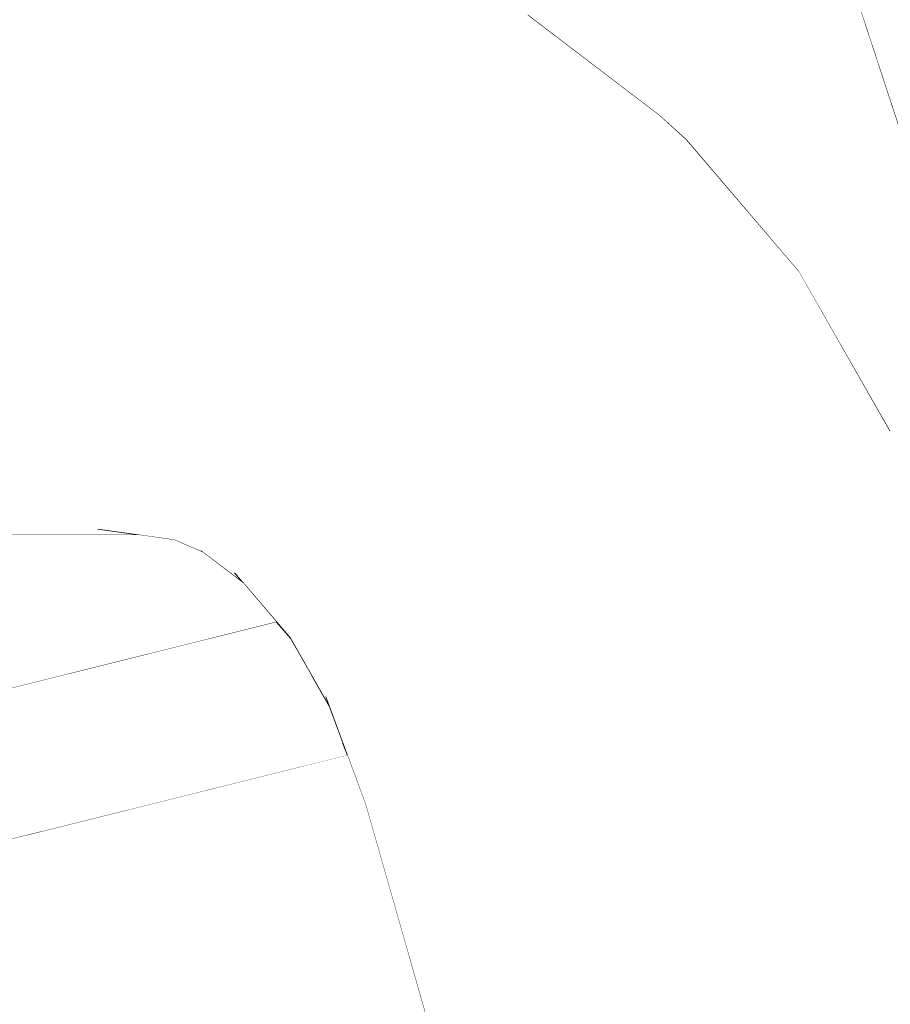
# Model space of a CAD drawing. Header units: millimetres. Extents: x 90539 to 127778, y -34922 to 14506.
# Tile 101 of 256: x 111062 to 111095, y 300 to 338. Entities that reach past the tile are written whole.
import ezdxf

# ---------------------------------------------------------------- set-up
doc = ezdxf.new("R2010")
doc.units = ezdxf.units.MM
doc.header["$MEASUREMENT"] = 0
doc.linetypes.add('Wipeout_Contour', pattern=[1000, 0, -1000])
for name, color, linetype in [('Nowe_A-Niepełnosprawni', 7, 'Continuous'), ('Nowe_A-Wymiary-Wewnętrzne', 7, 'Continuous'), ('Nowe_A-Wymiary-Zewnętrzne', 7, 'Continuous'), ('Nowe_A-Ściany-Działowe', 7, 'Continuous'), ('Nowe_Drzwi Archicad', 7, 'Continuous')]:
    doc.layers.add(name, color=color, linetype=linetype)
for name, color, linetype, lineweight in [('Nowe_A-Niepełnosprawni_Nr_pióra__4', 7, 'Continuous', 13), ('Nowe_A-Wymiary-Wewnętrzne_Nr_pióra__46', 5, 'Continuous', 15), ('Nowe_A-Wymiary-Zewnętrzne_Nr_pióra__46', 5, 'Continuous', 15)]:
    doc.layers.add(name, color=color, linetype=linetype, lineweight=lineweight)
for name, color, linetype, lineweight, true_color in [('Nowe_A-Wymiary-Wewnętrzne_Nr_pióra__45', 7, 'Continuous', 15, 0x40a5ff), ('Nowe_A-Wymiary-Wewnętrzne_Nr_pióra__85', 7, 'Continuous', 13, 0x80c2ff), ('Nowe_A-Wymiary-Zewnętrzne_Nr_pióra__45', 7, 'Continuous', 15, 0x40a5ff), ('Nowe_A-Wymiary-Zewnętrzne_Nr_pióra__85', 7, 'Continuous', 13, 0x80c2ff)]:
    doc.layers.add(name, color=color, linetype=linetype, lineweight=lineweight, true_color=true_color)
doc.styles.add('STYL_AUTOMATYCZNY_2', font='arial.ttf')
doc.dimstyles.new('STYL_AUTOMATYCZNY__1', dxfattribs={"dimtxt": 125, "dimasz": 47.5, "dimexe": 0.18, "dimexo": 20, "dimgap": 0, "dimtad": 1, "dimdec": 1, "dimlfac": 0.1, "dimzin": 0, "dimdsep": 46, "dimtxsty": 'STYL_AUTOMATYCZNY_2', "dimblk": 'ARROWHEAD_11', "dimblk1": 'ARROWHEAD_11', "dimblk2": 'ARROWHEAD_11', "dimcen": 0.09, "dimclrd": 256, "dimclre": 256, "dimclrt": 5, "dimadec": 1, "dimazin": 0, "dimtfac": 1, "dimtdec": 4, "dimtmove": 0, "dimatfit": 3, "dimfxl": 0, "dimtolj": 1, "dimtzin": 0, "dimarcsym": 0})

# ---------------------------------------------------------------- blocks, each defined once
blk = doc.blocks.new('ElemPrzekroju_23')
at = {"color": 254, "linetype": 'Wipeout_Contour', "lineweight": 0, "ltscale": 444287.521461}
blk.add_wipeout([(111074.954, 337.963), (111069.46, 340.339), (111067.838, 339.246), (111073.183, 336.935)], dxfattribs=at).dxf.layer = 'Nowe_A-Niepełnosprawni'
at = {"color": 254, "linetype": 'Wipeout_Contour', "lineweight": 0, "ltscale": 444254.913498}
blk.add_wipeout([(111066.344, 337.776), (111061.287, 338.485), (111060.168, 336.667), (111065.035, 335.984)], dxfattribs=at).dxf.layer = 'Nowe_A-Niepełnosprawni'
at = {"color": 254, "linetype": 'Wipeout_Contour', "lineweight": 0, "ltscale": 444329.338022}
blk.add_wipeout([(111085.185, 334.676), (111080.044, 338.597), (111078.451, 338.81), (111083.621, 334.868)], dxfattribs=at).dxf.layer = 'Nowe_A-Niepełnosprawni'
at = {"color": 254, "linetype": 'Wipeout_Contour', "lineweight": 0, "ltscale": 444141.025365}
blk.add_wipeout([(111064.923, 318.231), (111002.947, 318.231), (111004.765, 318), (111066.57, 318)], dxfattribs=at).dxf.layer = 'Nowe_A-Niepełnosprawni'
at = {"color": 254, "linetype": 'Wipeout_Contour', "lineweight": 0, "ltscale": 444280.933498}
blk.add_wipeout([(111073.183, 336.935), (111067.838, 339.246), (111066.344, 337.776), (111071.489, 335.551)], dxfattribs=at).dxf.layer = 'Nowe_A-Niepełnosprawni'
at = {"color": 254, "linetype": 'Wipeout_Contour', "lineweight": 0, "ltscale": 444322.724832}
blk.add_wipeout([(111083.621, 334.868), (111078.451, 338.81), (111076.733, 338.597), (111081.874, 334.676)], dxfattribs=at).dxf.layer = 'Nowe_A-Niepełnosprawni'
at = {"color": 254, "linetype": 'Wipeout_Contour', "lineweight": 0, "ltscale": 444250.538612}
blk.add_wipeout([(111065.035, 335.984), (111060.168, 336.667), (111059.312, 334.592), (111063.961, 333.94)], dxfattribs=at).dxf.layer = 'Nowe_A-Niepełnosprawni'
at = {"color": 254, "linetype": 'Wipeout_Contour', "lineweight": 0, "ltscale": 444133.917137}
blk.add_wipeout([(111000.872, 318.913), (111002.947, 318.231), (111064.923, 318.231), (111063.355, 318.913)], dxfattribs=at).dxf.layer = 'Nowe_A-Niepełnosprawni'
at = {"color": 254, "linetype": 'Wipeout_Contour', "lineweight": 0, "ltscale": 444335.205533}
blk.add_wipeout([(111086.505, 334.107), (111081.448, 337.963), (111080.044, 338.597), (111085.185, 334.676)], dxfattribs=at).dxf.layer = 'Nowe_A-Niepełnosprawni'
at = {"color": 254, "linetype": 'Wipeout_Contour', "lineweight": 0, "ltscale": 444274.871755}
blk.add_wipeout([(111071.489, 335.551), (111066.344, 337.776), (111065.035, 335.984), (111069.936, 333.865)], dxfattribs=at).dxf.layer = 'Nowe_A-Niepełnosprawni'
at = {"color": 254, "linetype": 'Wipeout_Contour', "lineweight": 0, "ltscale": 444247.230653}
blk.add_wipeout([(111063.961, 333.94), (111059.312, 334.592), (111058.75, 332.341), (111063.164, 331.722)], dxfattribs=at).dxf.layer = 'Nowe_A-Niepełnosprawni'
at = {"color": 254, "linetype": 'Wipeout_Contour', "lineweight": 0, "ltscale": 444264.311834}
blk.add_wipeout([(111066.364, 318.491), (111063.355, 318.913), (111064.923, 318.231), (111067.86, 317.818)], dxfattribs=at).dxf.layer = 'Nowe_A-Niepełnosprawni'
at = {"color": 254, "linetype": 'Wipeout_Contour', "lineweight": 0, "ltscale": 444315.620573}
blk.add_wipeout([(111081.874, 334.676), (111076.733, 338.597), (111074.954, 337.963), (111080.011, 334.107)], dxfattribs=at).dxf.layer = 'Nowe_A-Niepełnosprawni'
at = {"color": 254, "linetype": 'Wipeout_Contour', "lineweight": 0, "ltscale": 444269.569661}
blk.add_wipeout([(111069.936, 333.865), (111065.035, 335.984), (111063.961, 333.94), (111068.583, 331.941)], dxfattribs=at).dxf.layer = 'Nowe_A-Niepełnosprawni'
at = {"color": 254, "linetype": 'Wipeout_Contour', "lineweight": 0, "ltscale": 444348.610241}
blk.add_wipeout([(111089.681, 329.404), (111085.185, 334.676), (111083.621, 334.868), (111088.142, 329.567)], dxfattribs=at).dxf.layer = 'Nowe_A-Niepełnosprawni'
at = {"color": 254, "linetype": 'Wipeout_Contour', "lineweight": 0, "ltscale": 444245.117016}
blk.add_wipeout([(111063.164, 331.722), (111058.75, 332.341), (111058.505, 330), (111062.674, 329.415)], dxfattribs=at).dxf.layer = 'Nowe_A-Niepełnosprawni'
at = {"color": 254, "linetype": 'Wipeout_Contour', "lineweight": 0, "ltscale": 444126.600828}
blk.add_wipeout([(110998.621, 320.022), (111000.872, 318.913), (111063.355, 318.913), (111061.927, 320.022)], dxfattribs=at).dxf.layer = 'Nowe_A-Niepełnosprawni'
at = {"color": 254, "linetype": 'Wipeout_Contour', "lineweight": 0, "ltscale": 444308.298746}
blk.add_wipeout([(111080.011, 334.107), (111074.954, 337.963), (111073.183, 336.935), (111078.103, 333.184)], dxfattribs=at).dxf.layer = 'Nowe_A-Niepełnosprawni'
at = {"color": 254, "linetype": 'Wipeout_Contour', "lineweight": 0, "ltscale": 444341.996769}
blk.add_wipeout([(111088.142, 329.567), (111083.621, 334.868), (111081.874, 334.676), (111086.37, 329.404)], dxfattribs=at).dxf.layer = 'Nowe_A-Niepełnosprawni'
at = {"color": 254, "linetype": 'Wipeout_Contour', "lineweight": 0, "ltscale": 444265.231451}
blk.add_wipeout([(111068.583, 331.941), (111063.961, 333.94), (111063.164, 331.722), (111067.484, 329.854)], dxfattribs=at).dxf.layer = 'Nowe_A-Niepełnosprawni'
at = {"color": 254, "linetype": 'Wipeout_Contour', "lineweight": 0, "ltscale": 444258.50714}
blk.add_wipeout([(111065.052, 319.584), (111061.927, 320.022), (111063.355, 318.913), (111066.364, 318.491)], dxfattribs=at).dxf.layer = 'Nowe_A-Niepełnosprawni'
at = {"color": 254, "linetype": 'Wipeout_Contour', "lineweight": 0, "ltscale": 444301.041171}
blk.add_wipeout([(111078.103, 333.184), (111073.183, 336.935), (111071.489, 335.551), (111076.224, 331.94)], dxfattribs=at).dxf.layer = 'Nowe_A-Niepełnosprawni'
at = {"color": 254, "linetype": 'Wipeout_Contour', "lineweight": 0, "ltscale": 444354.267015}
blk.add_wipeout([(111090.927, 328.921), (111086.505, 334.107), (111085.185, 334.676), (111089.681, 329.404)], dxfattribs=at).dxf.layer = 'Nowe_A-Niepełnosprawni'
at = {"color": 254, "linetype": 'Wipeout_Contour', "lineweight": 0, "ltscale": 444253.46099}
blk.add_wipeout([(111063.974, 321.054), (111060.693, 321.515), (111061.927, 320.022), (111065.052, 319.584)], dxfattribs=at).dxf.layer = 'Nowe_A-Niepełnosprawni'
at = {"color": 254, "linetype": 'Wipeout_Contour', "lineweight": 0, "ltscale": 444273.337513}
blk.add_wipeout([(111068.882, 317.402), (111066.364, 318.491), (111067.86, 317.818), (111068.961, 317.343)], dxfattribs=at).dxf.layer = 'Nowe_A-Niepełnosprawni'
at = {"color": 254, "linetype": 'Wipeout_Contour', "lineweight": 0, "ltscale": 444294.127198}
blk.add_wipeout([(111076.224, 331.94), (111071.489, 335.551), (111069.936, 333.865), (111074.447, 330.425)], dxfattribs=at).dxf.layer = 'Nowe_A-Niepełnosprawni'
at = {"color": 254, "linetype": 'Wipeout_Contour', "lineweight": 0, "ltscale": 444334.681255}
blk.add_wipeout([(111086.37, 329.404), (111081.874, 334.676), (111080.011, 334.107), (111084.433, 328.921)], dxfattribs=at).dxf.layer = 'Nowe_A-Niepełnosprawni'
at = {"color": 254, "linetype": 'Wipeout_Contour', "lineweight": 0, "ltscale": 444364.929786}
blk.add_wipeout([(111093.356, 322.984), (111089.681, 329.404), (111088.142, 329.567), (111091.838, 323.112)], dxfattribs=at).dxf.layer = 'Nowe_A-Niepełnosprawni'
at = {"color": 254, "linetype": 'Wipeout_Contour', "lineweight": 0, "ltscale": 444249.367341}
blk.add_wipeout([(111063.173, 322.846), (111059.702, 323.333), (111060.693, 321.515), (111063.974, 321.054)], dxfattribs=at).dxf.layer = 'Nowe_A-Niepełnosprawni'
at = {"color": 254, "linetype": 'Wipeout_Contour', "lineweight": 0, "ltscale": 444269.80431}
blk.add_wipeout([(111067.719, 318.431), (111065.052, 319.584), (111066.364, 318.491), (111068.882, 317.402)], dxfattribs=at).dxf.layer = 'Nowe_A-Niepełnosprawni'
at = {"color": 254, "linetype": 'Wipeout_Contour', "lineweight": 0, "ltscale": 444326.945322}
blk.add_wipeout([(111084.433, 328.921), (111080.011, 334.107), (111078.103, 333.184), (111082.406, 328.138)], dxfattribs=at).dxf.layer = 'Nowe_A-Niepełnosprawni'
at = {"color": 254, "linetype": 'Wipeout_Contour', "lineweight": 0, "ltscale": 444287.822973}
blk.add_wipeout([(111074.447, 330.425), (111069.936, 333.865), (111068.583, 331.941), (111072.838, 328.697)], dxfattribs=at).dxf.layer = 'Nowe_A-Niepełnosprawni'
at = {"color": 254, "linetype": 'Wipeout_Contour', "lineweight": 0, "ltscale": 444358.315858}
blk.add_wipeout([(111091.838, 323.112), (111088.142, 329.567), (111086.37, 329.404), (111090.046, 322.984)], dxfattribs=at).dxf.layer = 'Nowe_A-Niepełnosprawni'
at = {"color": 254, "linetype": 'Wipeout_Contour', "lineweight": 0, "ltscale": 444246.383597}
blk.add_wipeout([(111062.679, 324.89), (111058.99, 325.408), (111059.702, 323.333), (111063.173, 322.846)], dxfattribs=at).dxf.layer = 'Nowe_A-Niepełnosprawni'
at = {"color": 254, "linetype": 'Wipeout_Contour', "lineweight": 0, "ltscale": 444265.373902}
blk.add_wipeout([(111066.842, 319.815), (111063.974, 321.054), (111065.052, 319.584), (111067.719, 318.431)], dxfattribs=at).dxf.layer = 'Nowe_A-Niepełnosprawni'
at = {"color": 254, "linetype": 'Wipeout_Contour', "lineweight": 0, "ltscale": 444358.749165}
blk.add_wipeout([(111091.834, 328.138), (111087.531, 333.184), (111086.505, 334.107), (111090.927, 328.921)], dxfattribs=at).dxf.layer = 'Nowe_A-Niepełnosprawni'
at = {"color": 254, "linetype": 'Wipeout_Contour', "lineweight": 0, "ltscale": 444319.086697}
blk.add_wipeout([(111082.406, 328.138), (111078.103, 333.184), (111076.224, 331.94), (111080.366, 327.084)], dxfattribs=at).dxf.layer = 'Nowe_A-Niepełnosprawni'
at = {"color": 254, "linetype": 'Wipeout_Contour', "lineweight": 0, "ltscale": 444244.624559}
blk.add_wipeout([(111062.51, 327.108), (111058.586, 327.659), (111058.99, 325.408), (111062.679, 324.89)], dxfattribs=at).dxf.layer = 'Nowe_A-Niepełnosprawni'
at = {"color": 254, "linetype": 'Wipeout_Contour', "lineweight": 0, "ltscale": 444262.065922}
blk.add_wipeout([(111066.284, 321.501), (111063.173, 322.846), (111063.974, 321.054), (111066.842, 319.815)], dxfattribs=at).dxf.layer = 'Nowe_A-Niepełnosprawni'
at = {"color": 254, "linetype": 'Wipeout_Contour', "lineweight": 0, "ltscale": 444278.810978}
blk.add_wipeout([(111067.719, 318.431), (111068.882, 317.402), (111070.518, 316.155), (111070.174, 316.559)], dxfattribs=at).dxf.layer = 'Nowe_A-Niepełnosprawni'
at = {"color": 254, "linetype": 'Wipeout_Contour', "lineweight": 0, "ltscale": 444311.407804}
blk.add_wipeout([(111080.366, 327.084), (111076.224, 331.94), (111074.447, 330.425), (111078.391, 325.799)], dxfattribs=at).dxf.layer = 'Nowe_A-Niepełnosprawni'
at = {"color": 254, "linetype": 'Wipeout_Contour', "lineweight": 0, "ltscale": 444244.239012}
blk.add_wipeout([(111062.674, 329.415), (111058.505, 330), (111058.586, 327.659), (111062.51, 327.108)], dxfattribs=at).dxf.layer = 'Nowe_A-Niepełnosprawni'
at = {"color": 254, "linetype": 'Wipeout_Contour', "lineweight": 0, "ltscale": 444370.408287}
blk.add_wipeout([(111094.543, 322.607), (111090.927, 328.921), (111089.681, 329.404), (111093.356, 322.984)], dxfattribs=at).dxf.layer = 'Nowe_A-Niepełnosprawni'
at = {"color": 254, "linetype": 'Wipeout_Contour', "lineweight": 0, "ltscale": 444260.007781}
blk.add_wipeout([(111066.068, 323.425), (111062.679, 324.89), (111063.173, 322.846), (111066.284, 321.501)], dxfattribs=at).dxf.layer = 'Nowe_A-Niepełnosprawni'
at = {"color": 254, "linetype": 'Wipeout_Contour', "lineweight": 0, "ltscale": 444275.982943}
blk.add_wipeout([(111069.481, 317.802), (111066.842, 319.815), (111067.719, 318.431), (111070.174, 316.559)], dxfattribs=at).dxf.layer = 'Nowe_A-Niepełnosprawni'
at = {"color": 254, "linetype": 'Wipeout_Contour', "lineweight": 0, "ltscale": 444262.024301}
blk.add_wipeout([(111067.484, 329.854), (111063.164, 331.722), (111062.674, 329.415), (111066.68, 327.683)], dxfattribs=at).dxf.layer = 'Nowe_A-Niepełnosprawni'
at = {"color": 254, "linetype": 'Wipeout_Contour', "lineweight": 0, "ltscale": 444350.821227}
blk.add_wipeout([(111090.046, 322.984), (111086.37, 329.404), (111084.433, 328.921), (111088.048, 322.607)], dxfattribs=at).dxf.layer = 'Nowe_A-Niepełnosprawni'
at = {"color": 254, "linetype": 'Wipeout_Contour', "lineweight": 0, "ltscale": 444259.35431}
blk.add_wipeout([(111066.202, 325.512), (111062.51, 327.108), (111062.679, 324.89), (111066.068, 323.425)], dxfattribs=at).dxf.layer = 'Nowe_A-Niepełnosprawni'
at = {"color": 254, "linetype": 'Wipeout_Contour', "lineweight": 0, "ltscale": 444377.276596}
blk.add_wipeout([(111095.876, 316.187), (111093.356, 322.984), (111091.838, 323.112), (111094.369, 316.284)], dxfattribs=at).dxf.layer = 'Nowe_A-Niepełnosprawni'
at = {"color": 254, "linetype": 'Wipeout_Contour', "lineweight": 0, "ltscale": 444273.524729}
blk.add_wipeout([(111069.148, 319.317), (111066.284, 321.501), (111066.842, 319.815), (111069.481, 317.802)], dxfattribs=at).dxf.layer = 'Nowe_A-Niepełnosprawni'
at = {"layer": 'Nowe_A-Niepełnosprawni_Nr_pióra__4', "color": 7, "linetype": 'Continuous', "lineweight": 13}
for p, q in [((111064.923, 318.231), (111067.86, 317.818)), ((111004.765, 318), (111066.566, 318))]:
    blk.add_line(p, q, dxfattribs=at)
at = {"color": 254, "linetype": 'Wipeout_Contour', "lineweight": 0, "ltscale": 444282.371206}
blk.add_wipeout([(111072.838, 328.697), (111068.583, 331.941), (111067.484, 329.854), (111071.461, 326.822)], dxfattribs=at).dxf.layer = 'Nowe_A-Niepełnosprawni'
at = {"color": 254, "linetype": 'Wipeout_Contour', "lineweight": 0, "ltscale": 444260.071878}
blk.add_wipeout([(111066.68, 327.683), (111062.674, 329.415), (111062.51, 327.108), (111066.202, 325.512)], dxfattribs=at).dxf.layer = 'Nowe_A-Niepełnosprawni'
at = {"color": 254, "linetype": 'Wipeout_Contour', "lineweight": 0, "ltscale": 444342.734414}
blk.add_wipeout([(111088.048, 322.607), (111084.433, 328.921), (111082.406, 328.138), (111085.923, 321.995)], dxfattribs=at).dxf.layer = 'Nowe_A-Niepełnosprawni'
at = {"color": 254, "linetype": 'Wipeout_Contour', "lineweight": 0, "ltscale": 444272.492664}
blk.add_wipeout([(111069.189, 321.045), (111066.068, 323.425), (111066.284, 321.501), (111069.148, 319.317)], dxfattribs=at).dxf.layer = 'Nowe_A-Niepełnosprawni'
at = {"color": 254, "linetype": 'Wipeout_Contour', "lineweight": 0, "ltscale": 444370.66043}
blk.add_wipeout([(111094.369, 316.284), (111091.838, 323.112), (111090.046, 322.984), (111092.566, 316.187)], dxfattribs=at).dxf.layer = 'Nowe_A-Niepełnosprawni'
at = {"color": 254, "linetype": 'Wipeout_Contour', "lineweight": 0, "ltscale": 444285.504837}
blk.add_wipeout([(111071.789, 315.095), (111069.481, 317.802), (111070.174, 316.559), (111072.321, 314.041)], dxfattribs=at).dxf.layer = 'Nowe_A-Niepełnosprawni'
at = {"color": 254, "linetype": 'Wipeout_Contour', "lineweight": 0, "ltscale": 444304.204158}
blk.add_wipeout([(111078.391, 325.799), (111074.447, 330.425), (111072.838, 328.697), (111076.559, 324.334)], dxfattribs=at).dxf.layer = 'Nowe_A-Niepełnosprawni'
at = {"color": 254, "linetype": 'Wipeout_Contour', "lineweight": 0, "ltscale": 444277.981839}
blk.add_wipeout([(111071.461, 326.822), (111067.484, 329.854), (111066.68, 327.683), (111070.367, 324.871)], dxfattribs=at).dxf.layer = 'Nowe_A-Niepełnosprawni'
at = {"color": 254, "linetype": 'Wipeout_Contour', "lineweight": 0, "ltscale": 444374.540173}
blk.add_wipeout([(111095.351, 321.995), (111091.834, 328.138), (111090.927, 328.921), (111094.543, 322.607)], dxfattribs=at).dxf.layer = 'Nowe_A-Niepełnosprawni'
at = {"color": 254, "linetype": 'Wipeout_Contour', "lineweight": 0, "ltscale": 444334.366619}
blk.add_wipeout([(111085.923, 321.995), (111082.406, 328.138), (111080.366, 327.084), (111083.751, 321.171)], dxfattribs=at).dxf.layer = 'Nowe_A-Niepełnosprawni'
at = {"color": 254, "linetype": 'Wipeout_Contour', "lineweight": 0, "ltscale": 444283.808304}
blk.add_wipeout([(111071.653, 316.38), (111069.148, 319.317), (111069.481, 317.802), (111071.789, 315.095)], dxfattribs=at).dxf.layer = 'Nowe_A-Niepełnosprawni'
at = {"color": 254, "linetype": 'Wipeout_Contour', "lineweight": 0, "ltscale": 444297.753007}
blk.add_wipeout([(111076.559, 324.334), (111072.838, 328.697), (111071.461, 326.822), (111074.938, 322.743)], dxfattribs=at).dxf.layer = 'Nowe_A-Niepełnosprawni'
at = {"color": 254, "linetype": 'Wipeout_Contour', "lineweight": 0, "ltscale": 444326.039815}
blk.add_wipeout([(111083.751, 321.171), (111080.366, 327.084), (111078.391, 325.799), (111081.617, 320.167)], dxfattribs=at).dxf.layer = 'Nowe_A-Niepełnosprawni'
at = {"color": 254, "linetype": 'Wipeout_Contour', "lineweight": 0, "ltscale": 444273.019247}
blk.add_wipeout([(111069.6, 322.921), (111066.202, 325.512), (111066.068, 323.425), (111069.189, 321.045)], dxfattribs=at).dxf.layer = 'Nowe_A-Niepełnosprawni'
at = {"color": 254, "linetype": 'Wipeout_Contour', "lineweight": 0, "ltscale": 444363.039112}
blk.add_wipeout([(111092.566, 316.187), (111090.046, 322.984), (111088.048, 322.607), (111090.535, 315.9)], dxfattribs=at).dxf.layer = 'Nowe_A-Niepełnosprawni'
at = {"color": 254, "linetype": 'Wipeout_Contour', "lineweight": 0, "ltscale": 444382.632862}
blk.add_wipeout([(111097.029, 315.9), (111094.543, 322.607), (111093.356, 322.984), (111095.876, 316.187)], dxfattribs=at).dxf.layer = 'Nowe_A-Niepełnosprawni'
at = {"color": 254, "linetype": 'Wipeout_Contour', "lineweight": 0, "ltscale": 444274.823956}
blk.add_wipeout([(111070.367, 324.871), (111066.68, 327.683), (111066.202, 325.512), (111069.6, 322.921)], dxfattribs=at).dxf.layer = 'Nowe_A-Niepełnosprawni'
at = {"color": 254, "linetype": 'Wipeout_Contour', "lineweight": 0, "ltscale": 444354.705934}
blk.add_wipeout([(111090.535, 315.9), (111088.048, 322.607), (111085.923, 321.995), (111088.356, 315.434)], dxfattribs=at).dxf.layer = 'Nowe_A-Niepełnosprawni'
at = {"color": 254, "linetype": 'Wipeout_Contour', "lineweight": 0, "ltscale": 444489.680365}
blk.add_wipeout([(111095.876, 316.187), (111094.369, 316.284), (111148.561, 126.596), (111149.833, 127.323)], dxfattribs=at).dxf.layer = 'Nowe_A-Niepełnosprawni'
at = {"color": 254, "linetype": 'Wipeout_Contour', "lineweight": 0, "ltscale": 444483.521697}
blk.add_wipeout([(111094.369, 316.284), (111092.566, 316.187), (111146.987, 125.696), (111148.561, 126.596)], dxfattribs=at).dxf.layer = 'Nowe_A-Niepełnosprawni'
at = {"color": 254, "linetype": 'Wipeout_Contour', "lineweight": 0, "ltscale": 444386.522741}
blk.add_wipeout([(111097.784, 315.434), (111095.351, 321.995), (111094.543, 322.607), (111097.029, 315.9)], dxfattribs=at).dxf.layer = 'Nowe_A-Niepełnosprawni'
at = {"color": 254, "linetype": 'Wipeout_Contour', "lineweight": 0, "ltscale": 444476.294288}
blk.add_wipeout([(111092.566, 316.187), (111090.535, 315.9), (111145.171, 124.659), (111146.987, 125.696)], dxfattribs=at).dxf.layer = 'Nowe_A-Niepełnosprawni'
at = {"color": 254, "linetype": 'Wipeout_Contour', "lineweight": 0, "ltscale": 555611.972779}
blk.add_wipeout([(111088.356, 315.434), (111143.222, 123.385), (111144.07, 124.03), (111145.171, 124.659), (111090.535, 315.9)], dxfattribs=at).dxf.layer = 'Nowe_A-Niepełnosprawni'
at = {"color": 254, "linetype": 'Wipeout_Contour', "lineweight": 0, "ltscale": 555600.920554}
blk.add_wipeout([(111086.111, 314.806), (111141.226, 121.885), (111141.382, 122.047), (111143.222, 123.385), (111088.356, 315.434)], dxfattribs=at).dxf.layer = 'Nowe_A-Niepełnosprawni'
at = {"color": 254, "linetype": 'Wipeout_Contour', "lineweight": 0, "ltscale": 444451.544411}
blk.add_wipeout([(111083.887, 314.042), (111139.303, 120.068), (111141.226, 121.885), (111086.111, 314.806)], dxfattribs=at).dxf.layer = 'Nowe_A-Niepełnosprawni'
at = {"color": 254, "linetype": 'Wipeout_Contour', "lineweight": 0, "ltscale": 444345.981457}
blk.add_wipeout([(111088.356, 315.434), (111085.923, 321.995), (111083.751, 321.171), (111086.111, 314.806)], dxfattribs=at).dxf.layer = 'Nowe_A-Niepełnosprawni'
at = {"color": 254, "linetype": 'Wipeout_Contour', "lineweight": 0, "ltscale": 555581.226201}
blk.add_wipeout([(111083.887, 314.042), (111081.77, 313.169), (111137.451, 118.27), (111138.224, 119.149), (111139.303, 120.068)], dxfattribs=at).dxf.layer = 'Nowe_A-Niepełnosprawni'
at = {"color": 254, "linetype": 'Wipeout_Contour', "lineweight": 0, "ltscale": 444337.201244}
blk.add_wipeout([(111086.111, 314.806), (111083.751, 321.171), (111081.617, 320.167), (111083.887, 314.042)], dxfattribs=at).dxf.layer = 'Nowe_A-Niepełnosprawni'
at = {"color": 254, "linetype": 'Wipeout_Contour', "lineweight": 0, "ltscale": 444435.775373}
blk.add_wipeout([(111081.77, 313.169), (111079.841, 312.223), (111135.712, 116.655), (111137.451, 118.27)], dxfattribs=at).dxf.layer = 'Nowe_A-Niepełnosprawni'
at = {"color": 254, "linetype": 'Wipeout_Contour', "lineweight": 0, "ltscale": 444328.70298}
blk.add_wipeout([(111083.887, 314.042), (111081.617, 320.167), (111079.601, 319.021), (111081.77, 313.169)], dxfattribs=at).dxf.layer = 'Nowe_A-Niepełnosprawni'
at = {"color": 254, "linetype": 'Wipeout_Contour', "lineweight": 0, "ltscale": 444428.811376}
blk.add_wipeout([(111078.174, 311.238), (111134.089, 115.518), (111135.712, 116.655), (111079.841, 312.223)], dxfattribs=at).dxf.layer = 'Nowe_A-Niepełnosprawni'
at = {"color": 254, "linetype": 'Wipeout_Contour', "lineweight": 0, "ltscale": 444320.813512}
blk.add_wipeout([(111081.77, 313.169), (111079.601, 319.021), (111077.781, 317.778), (111079.841, 312.223)], dxfattribs=at).dxf.layer = 'Nowe_A-Niepełnosprawni'
at = {"color": 254, "linetype": 'Wipeout_Contour', "lineweight": 0, "ltscale": 666690.399582}
blk.add_wipeout([(111078.174, 311.238), (111076.833, 310.254), (111133.687, 111.247), (111133.614, 112.58), (111133.908, 114.984), (111134.089, 115.518)], dxfattribs=at).dxf.layer = 'Nowe_A-Niepełnosprawni'
at = {"color": 254, "linetype": 'Wipeout_Contour', "lineweight": 0, "ltscale": 444318.074388}
blk.add_wipeout([(111081.617, 320.167), (111078.391, 325.799), (111076.559, 324.334), (111079.601, 319.021)], dxfattribs=at).dxf.layer = 'Nowe_A-Niepełnosprawni'
at = {"color": 254, "linetype": 'Wipeout_Contour', "lineweight": 0, "ltscale": 444313.836301}
blk.add_wipeout([(111079.841, 312.223), (111077.781, 317.778), (111076.229, 316.485), (111078.174, 311.238)], dxfattribs=at).dxf.layer = 'Nowe_A-Niepełnosprawni'
at = {"color": 254, "linetype": 'Wipeout_Contour', "lineweight": 0, "ltscale": 1000110.10204257}
blk.add_wipeout([(111076.833, 310.254), (111075.869, 309.307), (111142.031, 77.722), (111143.024, 78.565), (111135.966, 103.269), (111135.306, 104.544), (111134.327, 107.258), (111133.756, 109.971), (111133.687, 111.247)], dxfattribs=at).dxf.layer = 'Nowe_A-Niepełnosprawni'
at = {"color": 254, "linetype": 'Wipeout_Contour', "lineweight": 0, "ltscale": 444310.776837}
blk.add_wipeout([(111079.601, 319.021), (111076.559, 324.334), (111074.938, 322.743), (111077.781, 317.778)], dxfattribs=at).dxf.layer = 'Nowe_A-Niepełnosprawni'
at = {"color": 254, "linetype": 'Wipeout_Contour', "lineweight": 0, "ltscale": 444308.039786}
blk.add_wipeout([(111078.174, 311.238), (111076.229, 316.485), (111075.002, 315.193), (111076.833, 310.254)], dxfattribs=at).dxf.layer = 'Nowe_A-Niepełnosprawni'
at = {"color": 254, "linetype": 'Wipeout_Contour', "lineweight": 0, "ltscale": 444435.587488}
blk.add_wipeout([(111075.32, 308.435), (111141.455, 76.945), (111142.031, 77.722), (111075.869, 309.307)], dxfattribs=at).dxf.layer = 'Nowe_A-Niepełnosprawni'
at = {"color": 254, "linetype": 'Wipeout_Contour', "lineweight": 0, "ltscale": 444304.428016}
blk.add_wipeout([(111077.781, 317.778), (111074.938, 322.743), (111073.592, 321.089), (111076.229, 316.485)], dxfattribs=at).dxf.layer = 'Nowe_A-Niepełnosprawni'
at = {"color": 254, "linetype": 'Wipeout_Contour', "lineweight": 0, "ltscale": 444303.647099}
blk.add_wipeout([(111076.833, 310.254), (111075.002, 315.193), (111074.148, 313.949), (111075.869, 309.307)], dxfattribs=at).dxf.layer = 'Nowe_A-Niepełnosprawni'
at = {"color": 254, "linetype": 'Wipeout_Contour', "lineweight": 0, "ltscale": 444434.20693}
blk.add_wipeout([(111075.207, 307.67), (111141.318, 76.264), (111141.455, 76.945), (111075.32, 308.435)], dxfattribs=at).dxf.layer = 'Nowe_A-Niepełnosprawni'
at = {"color": 254, "linetype": 'Wipeout_Contour', "lineweight": 0, "ltscale": 444300.82758}
blk.add_wipeout([(111075.869, 309.307), (111074.148, 313.949), (111073.701, 312.804), (111075.32, 308.435)], dxfattribs=at).dxf.layer = 'Nowe_A-Niepełnosprawni'
at = {"color": 254, "linetype": 'Wipeout_Contour', "lineweight": 0, "ltscale": 444299.690461}
blk.add_wipeout([(111075.32, 308.435), (111073.701, 312.804), (111073.676, 311.8), (111075.207, 307.67)], dxfattribs=at).dxf.layer = 'Nowe_A-Niepełnosprawni'
at = {"color": 254, "linetype": 'Wipeout_Contour', "lineweight": 0, "ltscale": 444293.161715}
blk.add_wipeout([(111071.789, 315.095), (111072.321, 314.041), (111073.809, 311.443), (111073.676, 311.8)], dxfattribs=at).dxf.layer = 'Nowe_A-Niepełnosprawni'
at = {"color": 254, "linetype": 'Wipeout_Contour', "lineweight": 0, "ltscale": 444299.272353}
blk.add_wipeout([(111076.229, 316.485), (111073.592, 321.089), (111072.572, 319.436), (111075.002, 315.193)], dxfattribs=at).dxf.layer = 'Nowe_A-Niepełnosprawni'
at = {"color": 254, "linetype": 'Wipeout_Contour', "lineweight": 0, "ltscale": 444295.508493}
blk.add_wipeout([(111075.002, 315.193), (111072.572, 319.436), (111071.917, 317.845), (111074.148, 313.949)], dxfattribs=at).dxf.layer = 'Nowe_A-Niepełnosprawni'
at = {"color": 254, "linetype": 'Wipeout_Contour', "lineweight": 0, "ltscale": 444293.281722}
blk.add_wipeout([(111074.148, 313.949), (111071.917, 317.845), (111071.653, 316.38), (111073.701, 312.804)], dxfattribs=at).dxf.layer = 'Nowe_A-Niepełnosprawni'
at = {"color": 254, "linetype": 'Wipeout_Contour', "lineweight": 0, "ltscale": 444292.539804}
blk.add_wipeout([(111073.701, 312.804), (111071.653, 316.38), (111071.789, 315.095), (111073.676, 311.8)], dxfattribs=at).dxf.layer = 'Nowe_A-Niepełnosprawni'
at = {"color": 254, "linetype": 'Wipeout_Contour', "lineweight": 0, "ltscale": 444283.816385}
blk.add_wipeout([(111071.917, 317.845), (111069.189, 321.045), (111069.148, 319.317), (111071.653, 316.38)], dxfattribs=at).dxf.layer = 'Nowe_A-Niepełnosprawni'
at = {"color": 254, "linetype": 'Wipeout_Contour', "lineweight": 0, "ltscale": 555310.749235}
blk.add_wipeout([(111073.124, 312.638), (111043.294, 305.2), (111044.535, 302.606), (111074.33, 310.036), (111073.809, 311.443)], dxfattribs=at).dxf.layer = 'Nowe_A-Niepełnosprawni'
at = {"layer": 'Nowe_A-Niepełnosprawni_Nr_pióra__4', "color": 7, "linetype": 'Continuous', "lineweight": 13}
blk.add_line((111067.86, 317.818), (111068.961, 317.343), dxfattribs=at)
at = {"color": 254, "linetype": 'Wipeout_Contour', "lineweight": 0, "ltscale": 444292.302684}
blk.add_wipeout([(111074.938, 322.743), (111071.461, 326.822), (111070.367, 324.871), (111073.592, 321.089)], dxfattribs=at).dxf.layer = 'Nowe_A-Niepełnosprawni'
at = {"color": 254, "linetype": 'Wipeout_Contour', "lineweight": 0, "ltscale": 666350.581282}
blk.add_wipeout([(111043.294, 305.2), (111073.124, 312.638), (111072.321, 314.041), (111071.779, 314.676), (111043.907, 307.726), (111043.515, 305.853)], dxfattribs=at).dxf.layer = 'Nowe_A-Niepełnosprawni'
at = {"color": 254, "linetype": 'Wipeout_Contour', "lineweight": 0, "ltscale": 444288.063056}
blk.add_wipeout([(111073.592, 321.089), (111070.367, 324.871), (111069.6, 322.921), (111072.572, 319.436)], dxfattribs=at).dxf.layer = 'Nowe_A-Niepełnosprawni'
at = {"color": 254, "linetype": 'Wipeout_Contour', "lineweight": 0, "ltscale": 444241.654606}
blk.add_wipeout([(111044.535, 302.606), (111046.656, 302.606), (111074.51, 309.552), (111074.33, 310.036)], dxfattribs=at).dxf.layer = 'Nowe_A-Niepełnosprawni'
at = {"color": 254, "linetype": 'Wipeout_Contour', "lineweight": 0, "ltscale": 444285.19746}
blk.add_wipeout([(111072.572, 319.436), (111069.6, 322.921), (111069.189, 321.045), (111071.917, 317.845)], dxfattribs=at).dxf.layer = 'Nowe_A-Niepełnosprawni'
at = {"color": 254, "linetype": 'Wipeout_Contour', "lineweight": 0, "ltscale": 333341.030491}
blk.add_wipeout([(111145.981, 286.01), (111069.253, 448.69), (111124.422, 267)], dxfattribs=at).dxf.layer = 'Nowe_A-Niepełnosprawni'
at = {"color": 254, "linetype": 'Wipeout_Contour', "lineweight": 0, "ltscale": 333323.62261}
blk.add_wipeout([(111069.253, 448.69), (111145.981, 286.01), (111106.39, 396.42)], dxfattribs=at).dxf.layer = 'Nowe_A-Niepełnosprawni'
at = {"color": 254, "linetype": 'Wipeout_Contour', "lineweight": 0, "ltscale": 333335.677444}
blk.add_wipeout([(111124.422, 267), (111081.14, 377.99), (111129.312, 231.072)], dxfattribs=at).dxf.layer = 'Nowe_A-Niepełnosprawni'
at = {"color": 254, "linetype": 'Wipeout_Contour', "lineweight": 0, "ltscale": 333276.969104}
blk.add_wipeout([(111069.253, 448.69), (111081.14, 377.99), (111124.422, 267)], dxfattribs=at).dxf.layer = 'Nowe_A-Niepełnosprawni'
at = {"layer": 'Nowe_A-Niepełnosprawni_Nr_pióra__4', "color": 7, "linetype": 'Continuous', "lineweight": 13}
for p, q in [((111129.312, 231.072), (111081.14, 377.99)), ((111081.448, 337.963), (111086.505, 334.107)), ((111087.531, 333.184), (111086.505, 334.107)), ((111087.531, 333.184), (111091.834, 328.138)), ((111091.834, 328.138), (111095.351, 321.995)), ((111068.882, 317.402), (111070.518, 316.155)), ((111070.174, 316.559), (111072.321, 314.041)), ((111043.907, 307.726), (111071.779, 314.676)), ((111072.321, 314.041), (111073.809, 311.443)), ((111073.676, 311.8), (111075.207, 307.67)), ((111046.656, 302.606), (111074.51, 309.552)), ((111075.207, 307.67), (111141.318, 76.264))]:
    blk.add_line(p, q, dxfattribs=at)
blk = doc.blocks.new('ElemPrzekroju_25')
at = {"color": 254, "linetype": 'Wipeout_Contour', "lineweight": 0, "ltscale": 6815411.693442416}
blk.add_wipeout([(109677.596, 2540), (109677.596, 2100), (110477.596, 2100), (110477.596, 519.192), (110503.659, 549.441), (110520.596, 562.244), (110520.596, 2117), (111654.596, 2117), (111654.596, 0), (111973.096, 0), (111973.096, 2.454), (111943.064, 2.454), (111910.439, 86.95), (111909.096, 94.154), (111909.096, 204.5), (111973.096, 204.5), (111973.096, 205.5), (111908.096, 205.5), (111908.096, 228.486), (111870.919, 228.486), (111870.919, 232.26), (111870.919, 232.76), (111870.9, 257.123), (111870.919, 260.302), (111870.919, 477.41), (111870.9, 514.769), (111870.919, 548.644), (111870.919, 566.625), (111870.717, 573.907), (111870.151, 590.349), (111869.582, 605.282), (111868.945, 621.574), (111868.278, 635.364), (111867.533, 651.496), (111866.733, 666.912), (111866.461, 675.528), (111870.873, 676.728), (111870.915, 687.28), (111870.919, 691.976), (111870.919, 692.514), (111908.096, 692.514), (111908.096, 717), (111918.494, 749.19), (111892.431, 753.663), (111890.424, 755.43), (111889.484, 757.69), (111889.61, 759.495), (111889.688, 759.954), (111890.43, 764.326), (111895.669, 795.02), (111896.266, 798.519), (111897.035, 800.848), (111898.427, 802.307), (111900.877, 803.298), (111934.167, 797.718), (111933.999, 797.19), (111947.822, 839.983), (111973.271, 839.983), (111973.271, 840), (112527.596, 840), (112527.596, 2540)], dxfattribs=at).dxf.layer = 'Nowe_A-Ściany-Działowe'
blk = doc.blocks.new('ElemPrzekroju_26')
at = {"color": 254, "linetype": 'Wipeout_Contour', "lineweight": 0, "ltscale": 1221987.29628309}
blk.add_wipeout([(111090.363, 349.859), (111077.773, 339.579), (111080.044, 338.597), (111081.448, 337.963), (111086.505, 334.107), (111087.531, 333.184), (111091.834, 328.138), (111095.352, 321.995), (111095.751, 321.171), (111095.927, 320.698), (111099.623, 321.62)], dxfattribs=at).dxf.layer = 'Nowe_Drzwi Archicad'
at = {"color": 254, "linetype": 'Wipeout_Contour', "lineweight": 0, "ltscale": 999564.166901}
blk.add_wipeout([(111052.035, 318), (111052.809, 316.667), (111054.769, 311.48), (111054.982, 310.488), (111071.779, 314.676), (111070.518, 316.155), (111068.961, 317.343), (111067.86, 317.818), (111066.57, 318)], dxfattribs=at).dxf.layer = 'Nowe_Drzwi Archicad'
at = {"color": 254, "linetype": 'Wipeout_Contour', "lineweight": 0, "ltscale": 666401.63876}
blk.add_wipeout([(111056.039, 304.946), (111056.384, 300), (111056.039, 295.054), (111080.558, 288.94), (111075.207, 307.67), (111074.509, 309.552)], dxfattribs=at).dxf.layer = 'Nowe_Drzwi Archicad'
blk = doc.blocks.new('*D714')
at = {"layer": 'Nowe_A-Wymiary-Wewnętrzne_Nr_pióra__45', "linetype": 'Continuous', "lineweight": 15, "true_color": 0x40a5ff}
for points in [[(116511.164, 900), (116512.116, 895.216), (116514.825, 891.161), (116518.881, 888.452), (116523.664, 887.5), (116528.448, 888.452), (116532.503, 891.161), (116535.213, 895.216), (116536.164, 900), (116535.213, 904.784), (116532.503, 908.839), (116528.448, 911.548), (116523.664, 912.5), (116518.881, 911.548), (116514.825, 908.839), (116512.116, 904.784)], [(116511.164, 0), (116512.116, -4.784), (116514.825, -8.839), (116518.881, -11.548), (116523.664, -12.5), (116528.448, -11.548), (116532.503, -8.839), (116535.213, -4.784), (116536.164, 0), (116535.213, 4.784), (116532.503, 8.839), (116528.448, 11.548), (116523.664, 12.5), (116518.881, 11.548), (116514.825, 8.839), (116512.116, 4.784)]]:
    blk.add_hatch(color=161, dxfattribs=at).paths.add_polyline_path(points)
at = {"layer": 'Nowe_A-Wymiary-Wewnętrzne_Nr_pióra__45', "color": 161, "linetype": 'Continuous', "lineweight": 15, "true_color": 0x40a5ff}
for centre in [(116523.664, 900), (116523.664, 0)]:
    blk.add_circle(centre, 12.5, dxfattribs=at)
at = {"layer": 'Nowe_A-Wymiary-Wewnętrzne_Nr_pióra__85', "color": 151, "linetype": 'Continuous', "lineweight": 13, "true_color": 0x80c2ff}
for p, q in [((116511.164, 900), (116476.789, 900)), ((116570.539, 900), (116536.164, 900)), ((116523.664, 12.5), (116523.664, 887.5)), ((116511.164, 0), (116476.789, 0)), ((116570.539, 0), (116536.164, 0)), ((116523.664, -25), (116523.664, -12.5))]:
    blk.add_line(p, q, dxfattribs=at)
at = {"layer": 'Nowe_A-Wymiary-Wewnętrzne_Nr_pióra__46', "color": 5, "lineweight": 15, "insert": (116498.664, 283.175), "char_height": 125, "attachment_point": 7, "rotation": 90, "style": 'STYL_AUTOMATYCZNY_2'}
blk.add_mtext('\\A1;{\\pql;\\fArial|b0|i0|c238|p0;\\W1.000000;90,0}', dxfattribs=at)
blk = doc.blocks.new('ARROWHEAD_11')
at = {"color": 0, "linetype": 'Continuous', "lineweight": 0}
blk.add_line((0, 0), (-1, 0), dxfattribs=at)
at = {"color": 0, "linetype": 'Continuous', "lineweight": 0, "const_width": 0.25, "flags": 128}
blk.add_lwpolyline([(-0.125, 0, 1), (0.125, 0, 1)], format="xyb", close=True, dxfattribs=at)
blk = doc.blocks.new('*D748')
at = {"layer": 'Nowe_A-Wymiary-Zewnętrzne_Nr_pióra__45', "linetype": 'Continuous', "lineweight": 15, "true_color": 0x40a5ff}
for points in [[(119375.127, 12845), (119376.079, 12840.216), (119378.788, 12836.161), (119382.844, 12833.452), (119387.627, 12832.5), (119392.411, 12833.452), (119396.466, 12836.161), (119399.176, 12840.216), (119400.127, 12845), (119399.176, 12849.784), (119396.466, 12853.839), (119392.411, 12856.548), (119387.627, 12857.5), (119382.844, 12856.548), (119378.788, 12853.839), (119376.079, 12849.784)], [(119375.127, -450), (119376.079, -454.784), (119378.788, -458.839), (119382.844, -461.548), (119387.627, -462.5), (119392.411, -461.548), (119396.466, -458.839), (119399.176, -454.784), (119400.127, -450), (119399.176, -445.216), (119396.466, -441.161), (119392.411, -438.452), (119387.627, -437.5), (119382.844, -438.452), (119378.788, -441.161), (119376.079, -445.216)]]:
    blk.add_hatch(color=161, dxfattribs=at).paths.add_polyline_path(points)
at = {"layer": 'Nowe_A-Wymiary-Zewnętrzne_Nr_pióra__45', "color": 161, "linetype": 'Continuous', "lineweight": 15, "true_color": 0x40a5ff}
for centre in [(119387.627, 12845), (119387.627, -450)]:
    blk.add_circle(centre, 12.5, dxfattribs=at)
at = {"layer": 'Nowe_A-Wymiary-Zewnętrzne_Nr_pióra__85', "color": 151, "linetype": 'Continuous', "lineweight": 13, "true_color": 0x80c2ff}
for p, q in [((119387.627, 12857.5), (119387.627, 12870)), ((119375.127, 12845), (119340.752, 12845)), ((119434.502, 12845), (119400.127, 12845)), ((119387.627, -437.5), (119387.627, 12832.5)), ((119375.127, -450), (119340.752, -450)), ((119434.502, -450), (119400.127, -450)), ((119387.627, -475), (119387.627, -462.5))]:
    blk.add_line(p, q, dxfattribs=at)
at = {"layer": 'Nowe_A-Wymiary-Zewnętrzne_Nr_pióra__46', "color": 5, "lineweight": 15, "insert": (119362.627, 5911.521), "char_height": 125, "attachment_point": 7, "rotation": 90, "style": 'STYL_AUTOMATYCZNY_2'}
blk.add_mtext('\\A1;{\\pql;\\fArial|b0|i0|c238|p0;\\W1.000000;1\xa0329,5}', dxfattribs=at)

msp = doc.modelspace()

# ---------------------------------------------------------------- block references
at = {"layer": 'Nowe_A-Niepełnosprawni', "lineweight": 0}
msp.add_blockref('ElemPrzekroju_23', (0, 0), dxfattribs=at)

# ---------------------------------------------------------------- next in the draw order: block references
at = {"layer": 'Nowe_A-Ściany-Działowe', "lineweight": 0}
msp.add_blockref('ElemPrzekroju_25', (0, 0), dxfattribs=at)

# ---------------------------------------------------------------- next in the draw order: block references
at = {"layer": 'Nowe_Drzwi Archicad', "lineweight": 0}
msp.add_blockref('ElemPrzekroju_26', (0, 0), dxfattribs=at)

# ---------------------------------------------------------------- next in the draw order: dimensions: what is measured, and where the dimension line sits
at = {"layer": 'Nowe_A-Wymiary-Wewnętrzne', "color": 151, "linetype": 'Continuous', "lineweight": 13, "true_color": 0x80c2ff}
dim = msp.add_linear_dim(base=(116523.664, 900), p1=(99177.598, 0), p2=(116907.598, 900), angle=90, dimstyle='STYL_AUTOMATYCZNY__1', dxfattribs=at)
dim.commit()
dim.dimension.update_dxf_attribs({"geometry": '*D714', "text_midpoint": (116436.164, 444.998), "dimtype": 160, "text_rotation": 90})
at = {"layer": 'Nowe_A-Wymiary-Zewnętrzne', "color": 151, "linetype": 'Continuous', "lineweight": 13, "true_color": 0x80c2ff}
dim = msp.add_linear_dim(base=(119387.627, 12845), p1=(95120.093, -450), p2=(98654.737, 12845), angle=90, dimstyle='STYL_AUTOMATYCZNY__1', dxfattribs=at)
dim.commit()
dim.dimension.update_dxf_attribs({"geometry": '*D748', "text_midpoint": (119300.127, 6192.642), "dimtype": 160, "text_rotation": 90})

doc.saveas('drawing.dxf')
